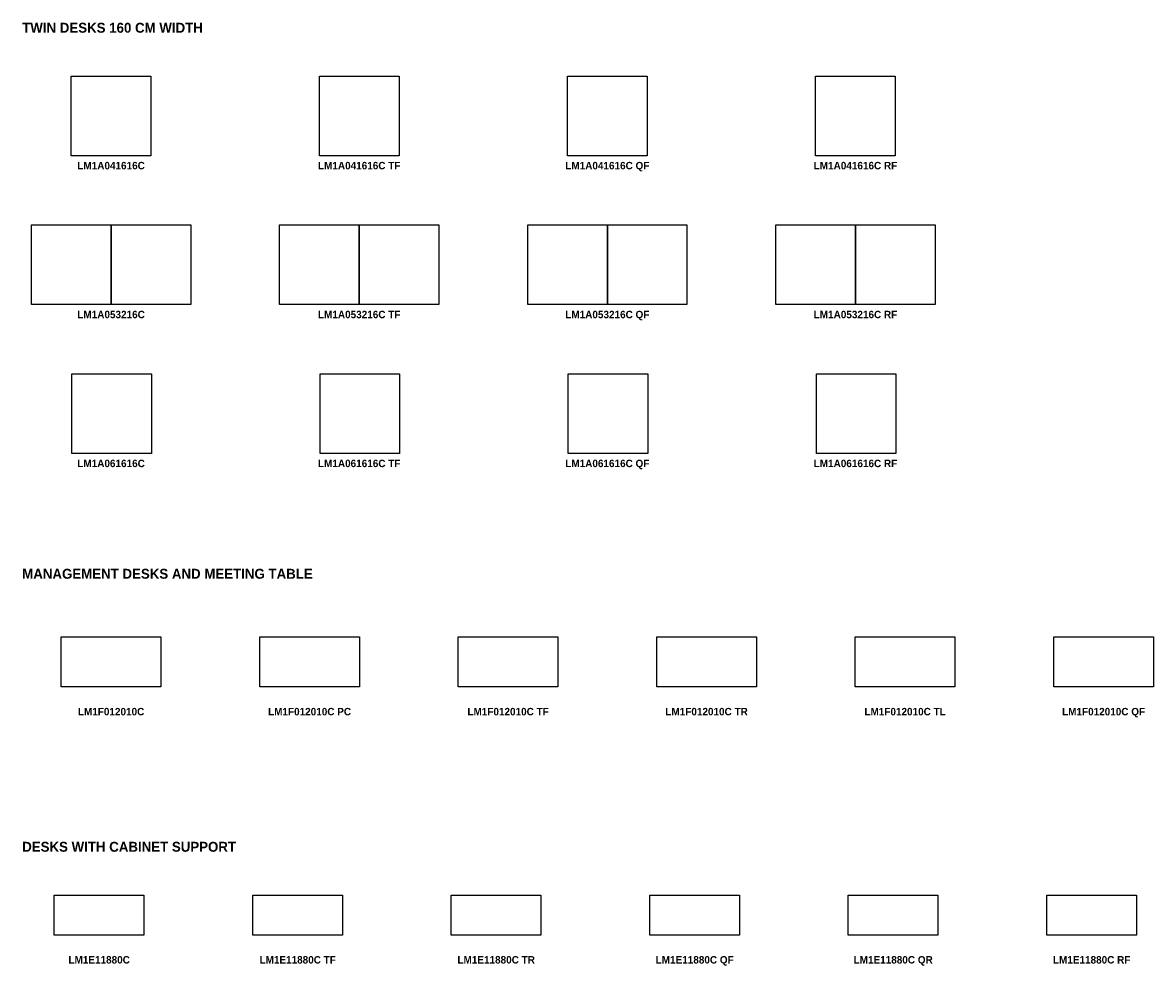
# Model space of a CAD drawing. Header units: metres. Extents: x 1.9 to 52.8, y -69.9 to 13.
# Tile 3 of 6: x 2 to 24.8, y -28 to -9.1. Entities that reach past the tile are written whole.
import ezdxf

# ---------------------------------------------------------------- set-up
doc = ezdxf.new("R2010")
doc.units = ezdxf.units.M
doc.header["$MEASUREMENT"] = 0
doc.layers.add('72_AIX_LONGOMESAS_D2_ANY', color=251, linetype='Continuous')
doc.layers.add('72_EGR_BASE_TEXT', color=7, linetype='Continuous')
doc.styles.add('X3G_ENTITY_33CD5', font='Montserrat-Bold.ttf', dxfattribs={"height": 0.15})
doc.styles.add('X3G_ENTITY_33CD6', font='Montserrat-Bold.ttf', dxfattribs={"height": 0.2})
doc.styles.add('X3G_ENTITY_357E4', font='Montserrat-Bold.ttf', dxfattribs={"height": 0.15})
doc.styles.add('X3G_ENTITY_357E5', font='Montserrat-Bold.ttf', dxfattribs={"height": 0.2})
doc.styles.add('X3G_ENTITY_35949', font='Montserrat-Bold.ttf', dxfattribs={"height": 0.15})
doc.styles.add('X3G_ENTITY_411B3', font='Montserrat-Bold.ttf', dxfattribs={"height": 0.15})
doc.styles.add('X3G_ENTITY_41330', font='Montserrat-Bold.ttf', dxfattribs={"height": 0.15})
doc.styles.add('X3G_ENTITY_4133A', font='Montserrat-Bold.ttf', dxfattribs={"height": 0.15})
doc.styles.add('X3G_ENTITY_4133B', font='Montserrat-Bold.ttf', dxfattribs={"height": 0.15})
doc.styles.add('X3G_ENTITY_4133D', font='Montserrat-Bold.ttf', dxfattribs={"height": 0.15})
doc.styles.add('X3G_ENTITY_4133E', font='Montserrat-Bold.ttf', dxfattribs={"height": 0.15})
doc.styles.add('X3G_ENTITY_4133F', font='Montserrat-Bold.ttf', dxfattribs={"height": 0.15})
doc.styles.add('X3G_ENTITY_4190F', font='Montserrat-Bold.ttf', dxfattribs={"height": 0.15})
doc.styles.add('X3G_ENTITY_41910', font='Montserrat-Bold.ttf', dxfattribs={"height": 0.15})
doc.styles.add('X3G_ENTITY_41911', font='Montserrat-Bold.ttf', dxfattribs={"height": 0.15})
doc.styles.add('X3G_ENTITY_42269', font='Montserrat-Bold.ttf', dxfattribs={"height": 0.15})
doc.styles.add('X3G_ENTITY_4226A', font='Montserrat-Bold.ttf', dxfattribs={"height": 0.2})
doc.styles.add('X3G_ENTITY_422D7', font='Montserrat-Bold.ttf', dxfattribs={"height": 0.15})
doc.styles.add('X3G_ENTITY_422EB', font='Montserrat-Bold.ttf', dxfattribs={"height": 0.15})
doc.styles.add('X3G_ENTITY_42301', font='Montserrat-Bold.ttf', dxfattribs={"height": 0.15})
doc.styles.add('X3G_ENTITY_44526', font='Montserrat-Bold.ttf', dxfattribs={"height": 0.15})
doc.styles.add('X3G_ENTITY_4453B', font='Montserrat-Bold.ttf', dxfattribs={"height": 0.15})
doc.styles.add('X3G_ENTITY_4454F', font='Montserrat-Bold.ttf', dxfattribs={"height": 0.15})
doc.styles.add('X3G_ENTITY_44551', font='Montserrat-Bold.ttf', dxfattribs={"height": 0.15})
doc.styles.add('X3G_ENTITY_44578', font='Montserrat-Bold.ttf', dxfattribs={"height": 0.15})

# ---------------------------------------------------------------- blocks, each defined once
blk = doc.blocks.new('72_AIX_LONGOMESAS_D2_LONGO')
at = {"layer": '72_AIX_LONGOMESAS_D2_ANY'}
blk.add_lwpolyline([(0, 0), (1, 0), (1, -1), (0, -1)], close=True, dxfattribs=at)
blk = doc.blocks.new('72aix_longomesas26279391D3EDC447AA2DAABA69669BBB9')
at = {"xscale": 1.8061, "yscale": 0.8061}
blk.add_blockref('72_AIX_LONGOMESAS_D2_LONGO', (0, 0), dxfattribs=at)
blk = doc.blocks.new('72aix_longomesas2740E9EE0B1C5409E959946B1014CEAD0')
at = {"xscale": 1.6015, "yscale": 1.6061}
blk.add_blockref('72_AIX_LONGOMESAS_D2_LONGO', (0, 0), dxfattribs=at)
blk = doc.blocks.new('72aix_longomesas2532464EC35164F4E926FC412FF79F934')
at = {"xscale": 1.6061, "yscale": 1.6061}
blk.add_blockref('72_AIX_LONGOMESAS_D2_LONGO', (0, 0), dxfattribs=at)
blk = doc.blocks.new('72aix_longomesas24AA325F4977740B180A1939CE9113AF5')
at = {"xscale": 2.0061, "yscale": 1.0061}
blk.add_blockref('72_AIX_LONGOMESAS_D2_LONGO', (0, 0), dxfattribs=at)
blk = doc.blocks.new('72aix_longomesas24981C84707324152B4A80BC324190FD8')
at = {"xscale": 1.6061, "yscale": 1.6061}
blk.add_blockref('72_AIX_LONGOMESAS_D2_LONGO', (0, 0), dxfattribs=at)
blk = doc.blocks.new('72aix_longomesas2966753A67AA74178A79A1869DF9C9CC0')
at = {"xscale": 1.8061, "yscale": 0.8061}
blk.add_blockref('72_AIX_LONGOMESAS_D2_LONGO', (0, 0), dxfattribs=at)
blk = doc.blocks.new('72aix_longomesas22DB22397BFFD426BBF73966910174340')
at = {"xscale": 1.6061, "yscale": 1.6061}
blk.add_blockref('72_AIX_LONGOMESAS_D2_LONGO', (0, 0), dxfattribs=at)
blk = doc.blocks.new('72aix_longomesas2133EB69D5F904BF28E131A86A03BF121')
at = {"xscale": 1.6015, "yscale": 1.6061}
blk.add_blockref('72_AIX_LONGOMESAS_D2_LONGO', (0, 0), dxfattribs=at)
blk = doc.blocks.new('72aix_longomesas25963832C4DF44B5F9A85917B19621A31')
at = {"xscale": 1.8061, "yscale": 0.8061}
blk.add_blockref('72_AIX_LONGOMESAS_D2_LONGO', (0, 0), dxfattribs=at)
blk = doc.blocks.new('72aix_longomesas2500723364A7B4E9A965E1E5A7CE14B17')
at = {"xscale": 2.0061, "yscale": 1.0061}
blk.add_blockref('72_AIX_LONGOMESAS_D2_LONGO', (0, 0), dxfattribs=at)
blk = doc.blocks.new('72aix_longomesas20AEDC1DB80D74851AC63758257A57A79')
at = {"xscale": 2.0061, "yscale": 1.0061}
blk.add_blockref('72_AIX_LONGOMESAS_D2_LONGO', (0, 0), dxfattribs=at)
blk = doc.blocks.new('72aix_longomesas23E3E95913796443F8E8476D51C85332B')
at = {"xscale": 2.0061, "yscale": 1.0061}
blk.add_blockref('72_AIX_LONGOMESAS_D2_LONGO', (0, 0), dxfattribs=at)
blk = doc.blocks.new('72aix_longomesas2D77675C0F53F44FA971F180AB284EBC4')
at = {"xscale": 1.6015, "yscale": 1.6061}
blk.add_blockref('72_AIX_LONGOMESAS_D2_LONGO', (0, 0), dxfattribs=at)
blk = doc.blocks.new('72aix_longomesas2DC87148306144EF19D98D8C206B4688C')
at = {"xscale": 2.0061, "yscale": 1.0061}
blk.add_blockref('72_AIX_LONGOMESAS_D2_LONGO', (0, 0), dxfattribs=at)
blk = doc.blocks.new('72aix_longomesas283F2F85B65954B8EA5E2C999FDB2EC12')
at = {"xscale": 1.6061, "yscale": 1.6061}
blk.add_blockref('72_AIX_LONGOMESAS_D2_LONGO', (0, 0), dxfattribs=at)
blk = doc.blocks.new('72aix_longomesas200CA93F9E30D4249BD19946ED6CD76DF')
at = {"xscale": 1.6015, "yscale": 1.6061}
blk.add_blockref('72_AIX_LONGOMESAS_D2_LONGO', (0, 0), dxfattribs=at)
blk = doc.blocks.new('72aix_longomesas2FA5623F0BE294D9189E5EFFBF25E96C7')
at = {"xscale": 1.8061, "yscale": 0.8061}
blk.add_blockref('72_AIX_LONGOMESAS_D2_LONGO', (0, 0), dxfattribs=at)
blk = doc.blocks.new('72aix_longomesas2068158F1C6F946CCA36E7E32ACB81B0F')
at = {"xscale": 1.8061, "yscale": 0.8061}
blk.add_blockref('72_AIX_LONGOMESAS_D2_LONGO', (0, 0), dxfattribs=at)
blk = doc.blocks.new('72aix_longomesas20F133CD120014C0093970C6819B6B3E8')
at = {"xscale": 1.6035, "yscale": 1.6061}
for p in [(0, 0), (1.6035, 0)]:
    blk.add_blockref('72_AIX_LONGOMESAS_D2_LONGO', p, dxfattribs=at)
blk = doc.blocks.new('72aix_longomesas26491D3B9D4434C64B8E2CD7E3AE69E56')
at = {"xscale": 1.60353923, "yscale": 1.60607845}
for p in [(0, 0), (1.604, 0)]:
    blk.add_blockref('72_AIX_LONGOMESAS_D2_LONGO', p, dxfattribs=at)
blk = doc.blocks.new('72aix_longomesas26E868A24E45F4894ABFDBE3D701FA8DE')
at = {"xscale": 1.8061, "yscale": 0.8061}
blk.add_blockref('72_AIX_LONGOMESAS_D2_LONGO', (0, 0), dxfattribs=at)
blk = doc.blocks.new('72aix_longomesas20EEB3A9E12FA4845AEF531499F2FFC79')
at = {"xscale": 1.6035, "yscale": 1.6061}
for p in [(0, 0), (1.6035, 0)]:
    blk.add_blockref('72_AIX_LONGOMESAS_D2_LONGO', p, dxfattribs=at)
blk = doc.blocks.new('72aix_longomesas21A379E2C524F44A4BBF99A605BEDBE9E')
at = {"xscale": 2.0061, "yscale": 1.0061}
blk.add_blockref('72_AIX_LONGOMESAS_D2_LONGO', (0, 0), dxfattribs=at)
blk = doc.blocks.new('72aix_longomesas29A25EDBA3E464CE9990D613F25031BC2')
at = {"xscale": 1.6035, "yscale": 1.6061}
for p in [(0, 0), (1.6035, 0)]:
    blk.add_blockref('72_AIX_LONGOMESAS_D2_LONGO', p, dxfattribs=at)

msp = doc.modelspace()

# ---------------------------------------------------------------- block references
at = {"color": 7}
for name, p in [('72aix_longomesas2532464EC35164F4E926FC412FF79F934', (2.962, -10.126)), ('72aix_longomesas283F2F85B65954B8EA5E2C999FDB2EC12', (7.962, -10.126)), ('72aix_longomesas24981C84707324152B4A80BC324190FD8', (12.962, -10.126)), ('72aix_longomesas22DB22397BFFD426BBF73966910174340', (17.962, -10.126)), ('72aix_longomesas26491D3B9D4434C64B8E2CD7E3AE69E56', (2.162, -13.126)), ('72aix_longomesas29A25EDBA3E464CE9990D613F25031BC2', (7.162, -13.126)), ('72aix_longomesas20F133CD120014C0093970C6819B6B3E8', (12.162, -13.126)), ('72aix_longomesas20EEB3A9E12FA4845AEF531499F2FFC79', (17.162, -13.126)), ('72aix_longomesas200CA93F9E30D4249BD19946ED6CD76DF', (2.977, -16.126)), ('72aix_longomesas2D77675C0F53F44FA971F180AB284EBC4', (7.977, -16.126)), ('72aix_longomesas2133EB69D5F904BF28E131A86A03BF121', (12.977, -16.126)), ('72aix_longomesas2740E9EE0B1C5409E959946B1014CEAD0', (17.977, -16.126)), ('72aix_longomesas24AA325F4977740B180A1939CE9113AF5', (2.762, -21.426)), ('72aix_longomesas21A379E2C524F44A4BBF99A605BEDBE9E', (6.762, -21.426)), ('72aix_longomesas2500723364A7B4E9A965E1E5A7CE14B17', (10.762, -21.426)), ('72aix_longomesas20AEDC1DB80D74851AC63758257A57A79', (14.762, -21.426)), ('72aix_longomesas23E3E95913796443F8E8476D51C85332B', (18.762, -21.426)), ('72aix_longomesas2DC87148306144EF19D98D8C206B4688C', (22.762, -21.426)), ('72aix_longomesas2966753A67AA74178A79A1869DF9C9CC0', (2.621, -26.626)), ('72aix_longomesas25963832C4DF44B5F9A85917B19621A31', (6.621, -26.626)), ('72aix_longomesas2068158F1C6F946CCA36E7E32ACB81B0F', (10.621, -26.626)), ('72aix_longomesas26279391D3EDC447AA2DAABA69669BBB9', (14.621, -26.626)), ('72aix_longomesas2FA5623F0BE294D9189E5EFFBF25E96C7', (18.621, -26.626)), ('72aix_longomesas26E868A24E45F4894ABFDBE3D701FA8DE', (22.621, -26.626))]:
    msp.add_blockref(name, p, dxfattribs=at)

# ---------------------------------------------------------------- texts
at = {"layer": '72_EGR_BASE_TEXT', "char_height": 0.2, "attachment_point": 1}
for s, insert, style in [('TWIN DESKS 160 CM WIDTH', (1.974, -9.054), 'X3G_ENTITY_357E5'), ('MANAGEMENT DESKS AND MEETING TABLE', (1.974, -20.054), 'X3G_ENTITY_4226A'), ('DESKS WITH CABINET SUPPORT', (1.974, -25.554), 'X3G_ENTITY_33CD6')]:
    msp.add_mtext(s, dxfattribs=dict(at, insert=insert, style=style))
at = {"layer": '72_EGR_BASE_TEXT', "color": 1, "true_color": 0xff0000, "char_height": 0.15, "attachment_point": 2}
for s, insert, style in [('LM1A041616C', (3.765, -11.856), 'X3G_ENTITY_357E4'), ('LM1A041616C TF', (8.765, -11.856), 'X3G_ENTITY_4133A'), ('LM1A041616C QF', (13.765, -11.856), 'X3G_ENTITY_4133E'), ('LM1A041616C RF', (18.765, -11.856), 'X3G_ENTITY_41910'), ('LM1A053216C', (3.765, -14.856), 'X3G_ENTITY_35949'), ('LM1A053216C TF', (8.765, -14.856), 'X3G_ENTITY_4133B'), ('LM1A053216C QF', (13.765, -14.856), 'X3G_ENTITY_4133D'), ('LM1A053216C RF', (18.765, -14.856), 'X3G_ENTITY_4190F'), ('LM1A061616C', (3.765, -17.856), 'X3G_ENTITY_411B3'), ('LM1A061616C TF', (8.765, -17.856), 'X3G_ENTITY_41330'), ('LM1A061616C QF', (13.765, -17.856), 'X3G_ENTITY_4133F'), ('LM1A061616C RF', (18.765, -17.856), 'X3G_ENTITY_41911'), ('LM1F012010C', (3.765, -22.856), 'X3G_ENTITY_42269'), ('LM1F012010C PC', (7.765, -22.856), 'X3G_ENTITY_422D7'), ('LM1F012010C TF', (11.765, -22.856), 'X3G_ENTITY_42269'), ('LM1F012010C TR', (15.765, -22.856), 'X3G_ENTITY_422EB'), ('LM1F012010C TL', (19.765, -22.856), 'X3G_ENTITY_42269'), ('LM1F012010C QF', (23.765, -22.856), 'X3G_ENTITY_42301'), ('LM1E11880C', (3.525, -27.856), 'X3G_ENTITY_33CD5'), ('LM1E11880C TF', (7.525, -27.856), 'X3G_ENTITY_44526'), ('LM1E11880C TR', (11.525, -27.856), 'X3G_ENTITY_4453B'), ('LM1E11880C QF', (15.525, -27.856), 'X3G_ENTITY_44551'), ('LM1E11880C QR', (19.525, -27.856), 'X3G_ENTITY_4454F'), ('LM1E11880C RF', (23.525, -27.856), 'X3G_ENTITY_44578')]:
    msp.add_mtext(s, dxfattribs=dict(at, insert=insert, style=style))

doc.saveas('drawing.dxf')
